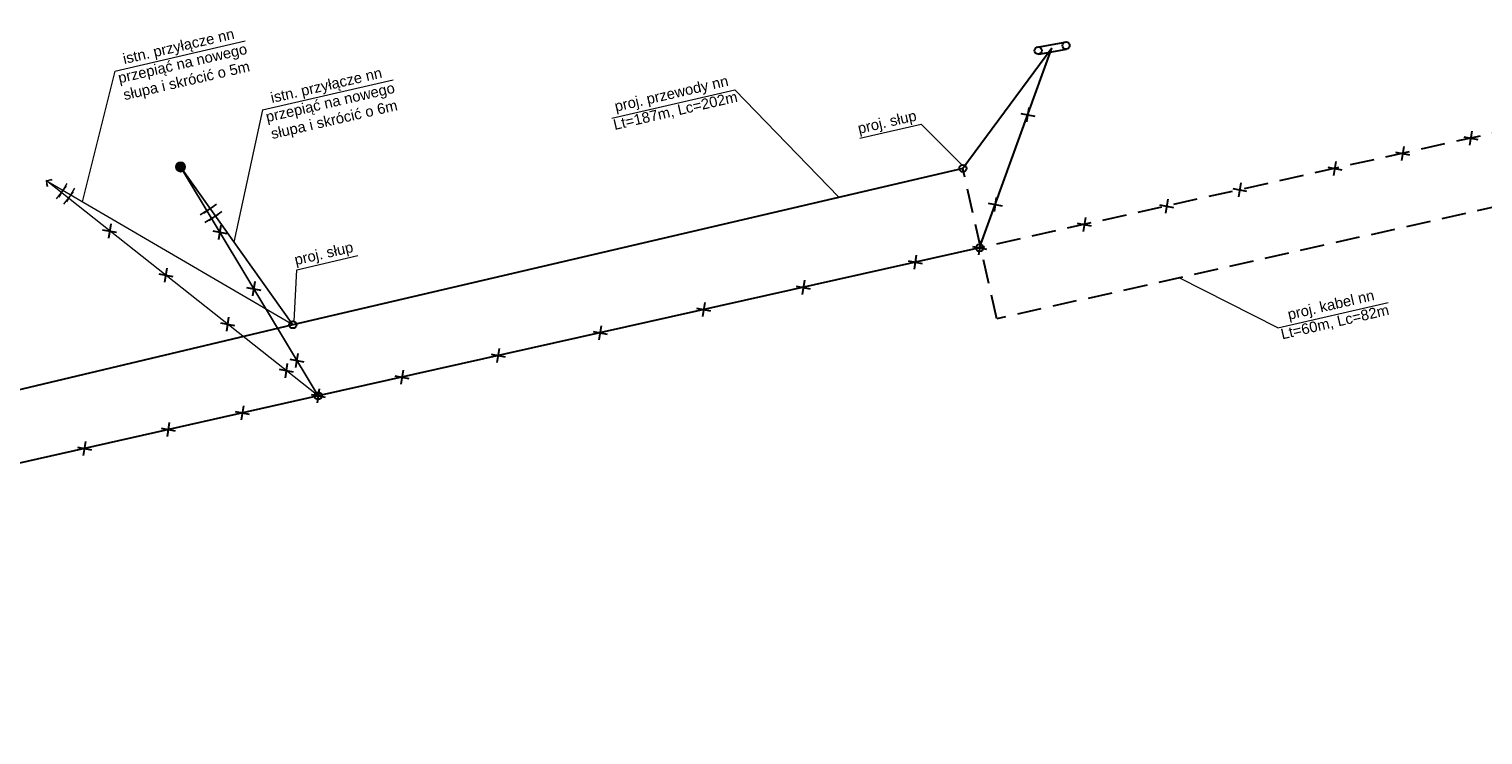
# Model space of a CAD drawing. Header units: metres. Extents: x 7524756 to 7525432, y 5642981 to 5643167.
# Tile 2 of 6: x 7524870 to 7524990, y 5642983 to 5643041. Entities that reach past the tile are written whole.
import ezdxf

# ---------------------------------------------------------------- set-up
doc = ezdxf.new("R2010")
doc.units = ezdxf.units.M
doc.linetypes.add('JIS_02_2.0', pattern=[3, 2, -1])
doc.layers.add('el demontaż', color=1, linetype='Continuous', lineweight=30)
for name, color, linetype, true_color in [('el istn. linia kablowa', 7, 'Continuous', 0x000000), ('el istn. linia napowietrzna', 7, 'Continuous', 0x000000), ('el istn. przyłącze', 7, 'Continuous', 0x000000), ('el istn. słup', 7, 'Continuous', 0x000000), ('el opis', 7, 'Continuous', 0x000000)]:
    doc.layers.add(name, color=color, linetype=linetype, true_color=true_color)
for name, color, linetype in [('el proj. linia kablowa', 1, 'Continuous'), ('el proj. linia napowietrzna', 1, 'Continuous'), ('el proj. przyłącze', 1, 'Continuous'), ('el proj. słup', 1, 'Continuous')]:
    doc.layers.add(name, color=color, linetype=linetype)
doc.styles.add('ARIAL', font='arial.ttf')
doc.styles.get("Standard").update_dxf_attribs({"font": 'arial.ttf'})

# ---------------------------------------------------------------- blocks, each defined once
blk = doc.blocks.new('*U27353')
at = {"color": 0, "lineweight": 18}
for points in [[(-39.62, 41.51), (-39.68, 40.53)], [(0, 0), (-39.62, 41.51)], [(-39.62, 41.51), (-38.65, 41.49)], [(-36.5, 40.12), (-38.38, 38.32)], [(-35.46, 39.03), (-37.34, 37.24)]]:
    blk.add_lwpolyline(points, dxfattribs=at)
blk = doc.blocks.new('*U27355')
at = {"color": 0, "lineweight": 18}
for points in [[(-37.1, 29.27), (-36.13, 29.39)], [(0, 0), (-37.1, 29.27)], [(-37.1, 29.27), (-37.02, 28.3)], [(-33.81, 28.33), (-35.42, 26.29)], [(-32.63, 27.4), (-34.24, 25.36)]]:
    blk.add_lwpolyline(points, dxfattribs=at)
blk = doc.blocks.new('*U27357')
h = blk.add_hatch(color=250)
edge = h.paths.add_edge_path()
edge.add_arc((43.5, 7.7), 0.78, 0, 360)
at = {"color": 250}
for points in [[(0, 0), (43.5, 7.7)], [(33.93, 4.68), (33.48, 7.24)], [(35.41, 4.94), (34.96, 7.5)]]:
    blk.add_lwpolyline(points, dxfattribs=at)
blk.add_circle((43.5, 7.7), 0.78, dxfattribs=at)
blk = doc.blocks.new('*U27372')
h = blk.add_hatch(color=1)
edge = h.paths.add_edge_path()
edge.add_arc((-18.58, 26.09), 0.78, 0, 360)
at = {"color": 1}
for points in [[(0, 0), (-18.58, 26.09)], [(-12.62, 19.96), (-14.74, 18.46)], [(-11.75, 18.74), (-13.87, 17.23)]]:
    blk.add_lwpolyline(points, dxfattribs=at)
blk.add_circle((-18.58, 26.09), 0.78, dxfattribs=at)

msp = doc.modelspace()

# ---------------------------------------------------------------- linework, layer by layer
at = {"layer": 'el demontaż', "linetype": 'Continuous'}
for points in [[(7524952.23, 5643034.32), (7524953.39, 5643034.1)], [(7524952.9, 5643034.79), (7524952.71, 5643033.63)], [(7524988.89, 5643032.38), (7524990.05, 5643032.16)], [(7524989.56, 5643032.85), (7524989.37, 5643031.69)], [(7524983.25, 5643031.12), (7524984.4, 5643030.9)], [(7524983.92, 5643031.59), (7524983.73, 5643030.43)], [(7524977.64, 5643029.87), (7524978.79, 5643029.65)], [(7524978.31, 5643030.34), (7524978.12, 5643029.18)], [(7524970.44, 5643028.58), (7524970.25, 5643027.42)], [(7524950.21, 5643027.35), (7524950.02, 5643026.19)], [(7524964.39, 5643027.23), (7524964.2, 5643026.07)], [(7524969.77, 5643028.11), (7524970.92, 5643027.89)], [(7524949.54, 5643026.88), (7524950.7, 5643026.66)], [(7524963.72, 5643026.76), (7524964.87, 5643026.54)], [(7524876.26, 5643024.7), (7524877.42, 5643024.48)], [(7524876.94, 5643025.17), (7524876.75, 5643024.01)], [(7524886.05, 5643025.06), (7524885.86, 5643023.9)], [(7524956.9, 5643025.24), (7524958.06, 5643025.02)], [(7524957.58, 5643025.71), (7524957.39, 5643024.55)], [(7524885.38, 5643024.59), (7524886.54, 5643024.37)], [(7524948.92, 5643023.78), (7524948.73, 5643022.62)], [(7524943.59, 5643022.59), (7524943.41, 5643021.43)], [(7524948.25, 5643023.31), (7524949.4, 5643023.09)], [(7524881.57, 5643021.51), (7524881.39, 5643020.35)], [(7524942.92, 5643022.12), (7524944.08, 5643021.9)], [(7524880.9, 5643021.04), (7524882.06, 5643020.82)], [(7524888.18, 5643019.93), (7524889.34, 5643019.71)], [(7524888.86, 5643020.4), (7524888.67, 5643019.24)], [(7524933.66, 5643020.04), (7524934.81, 5643019.82)], [(7524934.33, 5643020.51), (7524934.14, 5643019.35)], [(7524926.08, 5643018.67), (7524925.89, 5643017.51)], [(7524886.69, 5643017.46), (7524886.5, 5643016.3)], [(7524925.41, 5643018.2), (7524926.56, 5643017.98)], [(7524886.02, 5643016.99), (7524887.17, 5643016.77)], [(7524916.85, 5643016.29), (7524918.01, 5643016.07)], [(7524917.52, 5643016.76), (7524917.33, 5643015.6)], [(7524891.75, 5643014), (7524892.91, 5643013.78)], [(7524892.42, 5643014.47), (7524892.23, 5643013.31)], [(7524908.4, 5643014.4), (7524909.56, 5643014.18)], [(7524909.07, 5643014.87), (7524908.88, 5643013.71)], [(7524890.87, 5643013.15), (7524892.03, 5643012.93)], [(7524891.54, 5643013.62), (7524891.36, 5643012.46)], [(7524901.12, 5643013.09), (7524900.93, 5643011.93)], [(7524894.19, 5643011.54), (7524894.01, 5643010.38)], [(7524900.44, 5643012.62), (7524901.6, 5643012.4)], [(7524893.52, 5643011.07), (7524894.68, 5643010.85)], [(7524887.23, 5643009.65), (7524888.39, 5643009.44)], [(7524887.91, 5643010.13), (7524887.72, 5643008.96)], [(7524881.11, 5643008.28), (7524882.26, 5643008.06)], [(7524881.78, 5643008.75), (7524881.59, 5643007.59)], [(7524874.17, 5643006.72), (7524875.33, 5643006.5)], [(7524874.84, 5643007.19), (7524874.66, 5643006.03)]]:
    msp.add_lwpolyline(points, dxfattribs=at)
at = {"layer": 'el istn. linia kablowa', "linetype": 'JIS_02_2.0', "lineweight": 30}
msp.add_lwpolyline([(7524994.34, 5643027.98), (7524993.16, 5643033.1), (7524948.83, 5643023.2)], dxfattribs=at)
at = {"layer": 'el istn. linia napowietrzna', "lineweight": 30}
for points in [[(7524948.83, 5643023.2), (7524954.8, 5643039.71)], [(7524948.83, 5643023.2), (7524894.1, 5643010.96), (7524855.4, 5643002.26), (7524817.97, 5642993.99), (7524780.83, 5642982.92), (7524769.02, 5643011.19)]]:
    msp.add_lwpolyline(points, dxfattribs=at)
at = {"layer": 'el istn. słup', "lineweight": 30}
for points in [[(7524953.61, 5643039.8), (7524955.92, 5643040.22)], [(7524953.72, 5643039.21), (7524956.03, 5643039.63)]]:
    msp.add_lwpolyline(points, dxfattribs=at)
for centre in [(7524953.67, 5643039.51), (7524955.98, 5643039.93), (7524948.83, 5643023.2), (7524894.1, 5643010.96)]:
    msp.add_circle(centre, 0.298, dxfattribs=at)
at = {"layer": 'el opis', "lineweight": 18}
for p, q in [((7524877.26, 5643037.82), (7524888.06, 5643040.31)), ((7524877.26, 5643037.82), (7524874.57, 5643027.01)), ((7524889.48, 5643034.6), (7524900.29, 5643037.09)), ((7524918.39, 5643033.91), (7524928.58, 5643036.26)), ((7524928.58, 5643036.26), (7524937.18, 5643027.38)), ((7524889.48, 5643034.6), (7524887.13, 5643023.68)), ((7524947.36, 5643030.06), (7524943.99, 5643033.43)), ((7524892.12, 5643017.12), (7524892.32, 5643021.39)), ((7524973.51, 5643016.57), (7524965.35, 5643020.72)), ((7524973.51, 5643016.57), (7524982.62, 5643018.67))]:
    msp.add_line(p, q, dxfattribs=at)
for points in [[(7524938.93, 5643032.27), (7524943.99, 5643033.43)], [(7524892.32, 5643021.39), (7524897.37, 5643022.56)]]:
    msp.add_lwpolyline(points, dxfattribs=at)
at = {"layer": 'el proj. linia kablowa', "color": 1, "linetype": 'JIS_02_2.0', "lineweight": 30}
msp.add_lwpolyline([(7524994.34, 5643027.98), (7524994.21, 5643028.54), (7524991.66, 5643027.99), (7524991.95, 5643026.7), (7524950.24, 5643017.32), (7524947.45, 5643029.77)], dxfattribs=at)
at = {"layer": 'el proj. linia napowietrzna', "lineweight": 30}
for points in [[(7524954.8, 5643039.71), (7524947.45, 5643029.77)], [(7524947.45, 5643029.77), (7524892, 5643016.84), (7524849.49, 5643006.73), (7524815.42, 5642998.62), (7524777.6, 5642990.64)]]:
    msp.add_lwpolyline(points, dxfattribs=at)
at = {"layer": 'el proj. słup', "color": 1, "lineweight": 30}
for centre in [(7524947.45, 5643029.77), (7524892, 5643016.84)]:
    msp.add_circle(centre, 0.298, dxfattribs=at)

# ---------------------------------------------------------------- block references
at = {"layer": 'el istn. przyłącze', "zscale": 0.5}
for name, xscale, yscale, rotation in [('*U27353', 0.4999999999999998, 0.4999999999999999, 8.000000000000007), ('*U27357', 0.5, 0.5, 111)]:
    msp.add_blockref(name, (7524894.1, 5643010.96), dxfattribs=dict(at, xscale=xscale, yscale=yscale, rotation=rotation))
at = {"layer": 'el proj. przyłącze', "color": 1, "xscale": 0.4999999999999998, "yscale": 0.4999999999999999, "zscale": 0.5, "rotation": 8.000000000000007}
msp.add_blockref('*U27355', (7524892, 5643016.84), dxfattribs=at)
at = {"layer": 'el proj. przyłącze', "xscale": 0.5000000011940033, "yscale": 0.5000000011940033, "zscale": 0.5000000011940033}
msp.add_blockref('*U27372', (7524892, 5643016.84), dxfattribs=at)

# ---------------------------------------------------------------- texts
at = {"layer": 'el opis', "char_height": 0.8726, "width": 13.4605, "attachment_point": 1, "rotation": 13}
for s, insert in [('\\pxqc;\\Pistn. przyłącze nn\\Pprzepiąć na nowego słupa i skrócić o 5m ', (7524875.56, 5643040.2)), ('\\pxqc;\\Pistn. przyłącze nn\\Pprzepiąć na nowego słupa i skrócić o 6m ', (7524887.78, 5643036.98)), ('\\pxqc;\\Pproj. przewody nn\\PLt=187m, Lc=202m', (7524916.34, 5643036.29)), ('\\pxqc;\\Pproj. kabel nn\\PLt=60m, Lc=82m', (7524970.91, 5643018.82))]:
    msp.add_mtext(s, dxfattribs=dict(at, insert=insert))
at = {"layer": 'el opis', "char_height": 0.8726, "width": 6.3629, "attachment_point": 1, "rotation": 13, "style": 'ARIAL'}
for insert in [(7524937.97, 5643033.32), (7524891.36, 5643022.45)]:
    msp.add_mtext('\\pxqc;proj. słup', dxfattribs=dict(at, insert=insert))

doc.saveas('drawing.dxf')
